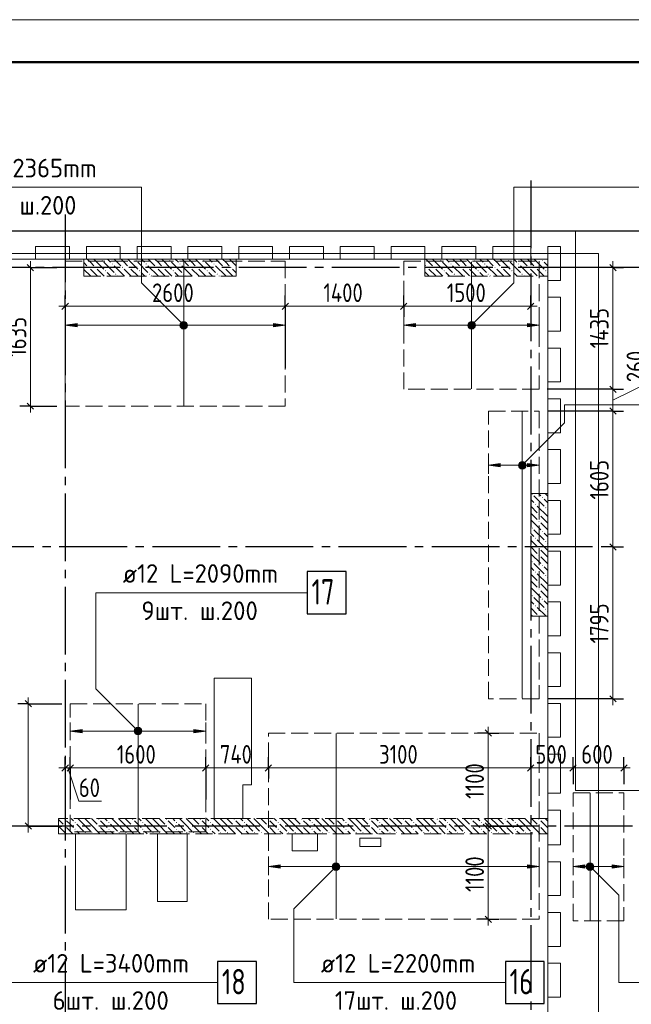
# Model space of a CAD drawing. Header units: millimetres. Extents: x 0 to 32165, y 0 to 42000.
# Tile 11 of 12: x 15786 to 23011, y 30365 to 42000. Entities that reach past the tile are written whole.
import ezdxf

# ---------------------------------------------------------------- set-up
doc = ezdxf.new("R2010")
doc.units = ezdxf.units.MM
doc.linetypes.add('______2', pattern=[270, 200, -70])
doc.linetypes.add('______5', pattern=[1100, 800, -100, 100, -100])
for name, color, linetype, lineweight in [('Standard', 7, 'Continuous', 25), ('ДОП Верх по Х', 7, 'Continuous', 25), ('ЖБ Пилон', 180, 'Continuous', 25), ('Оси', 40, '______5', 18), ('Позиционная метка номер позиции', 7, 'Continuous', 13), ('Примечания', 7, 'Continuous', 25)]:
    doc.layers.add(name, color=color, linetype=linetype, lineweight=lineweight)
doc.layers.add('ЖБ Перекрытие верхний уровень', color=7, linetype='Continuous', lineweight=25, true_color=0xe0e0ff)
doc.layers.add('ЖБ Стена верхний уровень', color=7, linetype='Continuous', lineweight=25, true_color=0x006e00)
doc.styles.add('GOST 2.304-81', font='txt')
doc.styles.add('ISOCPEUR', font='txt')

msp = doc.modelspace()

# ---------------------------------------------------------------- hatches: boundary and pattern name
at = {"layer": 'ДОП Верх по Х', "linetype": 'Continuous', "lineweight": 13, "transparency": 33554687}
for points in [[(16464, 38369), (16324, 38389), (16464, 38409)], [(20464, 38369), (20324, 38389), (20464, 38409)], [(21464, 36715), (21324, 36735), (21464, 36755)], [(16524, 33574), (16384, 33594), (16524, 33614)], [(18864, 31973), (18724, 31993), (18864, 32013)], [(22464, 31973), (22324, 31993), (22464, 32013)]]:
    msp.add_hatch(color=7, dxfattribs=at).paths.add_polyline_path(points, flags=16)
for points in [[(17692, 38370), (17692, 38408), (17686, 38389)], [(17692, 38408), (17705, 38357), (17705, 38421)], [(17692, 38408), (17692, 38370), (17705, 38357)], [(17705, 38421), (17724, 38352), (17724, 38426)], [(17705, 38421), (17705, 38357), (17724, 38352)], [(17724, 38426), (17724, 38352), (17743, 38357)], [(17724, 38426), (17743, 38357), (17743, 38421)], [(17743, 38421), (17743, 38357), (17756, 38370)], [(17743, 38421), (17756, 38370), (17756, 38408)], [(17756, 38408), (17756, 38370), (17761, 38389)], [(18784, 38369), (18924, 38389), (18784, 38409)], [(21092, 38370), (21092, 38408), (21086, 38389)], [(21092, 38408), (21105, 38357), (21105, 38421)], [(21092, 38408), (21092, 38370), (21105, 38357)], [(21105, 38421), (21124, 38352), (21124, 38426)], [(21105, 38421), (21105, 38357), (21124, 38352)], [(21124, 38426), (21124, 38352), (21143, 38357)], [(21124, 38426), (21143, 38357), (21143, 38421)], [(21143, 38421), (21143, 38357), (21156, 38370)], [(21143, 38421), (21156, 38370), (21156, 38408)], [(21156, 38408), (21156, 38370), (21161, 38389)], [(21784, 38369), (21924, 38389), (21784, 38409)], [(21692, 36754), (21705, 36703), (21705, 36768)], [(21705, 36768), (21724, 36698), (21724, 36773)], [(21705, 36768), (21705, 36703), (21724, 36698)], [(21724, 36773), (21724, 36698), (21743, 36703)], [(21724, 36773), (21743, 36703), (21743, 36768)], [(21743, 36768), (21743, 36703), (21756, 36717)], [(21743, 36768), (21756, 36717), (21756, 36754)], [(21692, 36717), (21692, 36754), (21686, 36735)], [(21692, 36754), (21692, 36717), (21705, 36703)], [(21756, 36754), (21756, 36717), (21761, 36735)], [(21784, 36715), (21924, 36735), (21784, 36755)], [(17152, 33613), (17165, 33562), (17165, 33626)], [(17165, 33626), (17184, 33557), (17184, 33632)], [(17165, 33626), (17165, 33562), (17184, 33557)], [(17184, 33632), (17184, 33557), (17203, 33562)], [(17184, 33632), (17203, 33562), (17203, 33626)], [(17203, 33626), (17203, 33562), (17216, 33575)], [(17203, 33626), (17216, 33575), (17216, 33613)], [(17152, 33575), (17152, 33613), (17146, 33594)], [(17152, 33613), (17152, 33575), (17165, 33562)], [(17216, 33613), (17216, 33575), (17221, 33594)], [(17844, 33574), (17984, 33594), (17844, 33614)], [(19492, 31975), (19492, 32012), (19486, 31993)], [(19492, 32012), (19505, 31961), (19505, 32026)], [(19492, 32012), (19492, 31975), (19505, 31961)], [(19505, 32026), (19524, 31956), (19524, 32031)], [(19505, 32026), (19505, 31961), (19524, 31956)], [(19524, 32031), (19524, 31956), (19543, 31961)], [(19524, 32031), (19543, 31961), (19543, 32026)], [(19543, 32026), (19543, 31961), (19556, 31975)], [(19543, 32026), (19556, 31975), (19556, 32012)], [(19556, 32012), (19556, 31975), (19561, 31993)], [(21784, 31973), (21924, 31993), (21784, 32013)], [(22492, 31975), (22492, 32012), (22486, 31993)], [(22492, 32012), (22505, 31961), (22505, 32026)], [(22492, 32012), (22492, 31975), (22505, 31961)], [(22505, 32026), (22524, 31956), (22524, 32031)], [(22505, 32026), (22505, 31961), (22524, 31956)], [(22524, 32031), (22524, 31956), (22543, 31961)], [(22524, 32031), (22543, 31961), (22543, 32026)], [(22543, 32026), (22543, 31961), (22556, 31975)], [(22543, 32026), (22556, 31975), (22556, 32012)], [(22556, 32012), (22556, 31975), (22561, 31993)], [(22784, 31973), (22924, 31993), (22784, 32013)]]:
    msp.add_hatch(color=7, dxfattribs=at).paths.add_polyline_path(points)
at = {"layer": 'ЖБ Пилон', "linetype": 'Continuous', "lineweight": 18, "transparency": 33554687}
for points in [[(16754, 39153), (16761, 39160), (16767, 39153), (16761, 39147)], [(16874, 39113), (16881, 39120), (16887, 39113), (16881, 39107)], [(17154, 39153), (17161, 39160), (17167, 39153), (17161, 39147)], [(17274, 39113), (17281, 39120), (17287, 39113), (17281, 39107)], [(17554, 39153), (17561, 39160), (17567, 39153), (17561, 39147)], [(17674, 39113), (17681, 39120), (17687, 39113), (17681, 39107)], [(17954, 39153), (17961, 39160), (17967, 39153), (17961, 39147)], [(18074, 39113), (18081, 39120), (18087, 39113), (18081, 39107)], [(20754, 39153), (20761, 39160), (20767, 39153), (20761, 39147)], [(20874, 39113), (20881, 39120), (20887, 39113), (20881, 39107)], [(21154, 39153), (21161, 39160), (21167, 39153), (21161, 39147)], [(21274, 39113), (21281, 39120), (21287, 39113), (21281, 39107)], [(21554, 39153), (21561, 39160), (21567, 39153), (21561, 39147)], [(21674, 39113), (21681, 39120), (21687, 39113), (21681, 39107)], [(21954, 39153), (21961, 39160), (21967, 39153), (21961, 39147)], [(16594, 39073), (16601, 39080), (16607, 39073), (16601, 39067)], [(16674, 39073), (16681, 39080), (16687, 39073), (16681, 39067)], [(16794, 39033), (16801, 39040), (16807, 39033), (16801, 39027)], [(16914, 38993), (16921, 39000), (16927, 38993), (16921, 38987)], [(16994, 39073), (17001, 39080), (17007, 39073), (17001, 39067)], [(17074, 39073), (17081, 39080), (17087, 39073), (17081, 39067)], [(17194, 39033), (17201, 39040), (17207, 39033), (17201, 39027)], [(17314, 38993), (17321, 39000), (17327, 38993), (17321, 38987)], [(17394, 39073), (17401, 39080), (17407, 39073), (17401, 39067)], [(17474, 39073), (17481, 39080), (17487, 39073), (17481, 39067)], [(17594, 39033), (17601, 39040), (17607, 39033), (17601, 39027)], [(17714, 38993), (17721, 39000), (17727, 38993), (17721, 38987)], [(17794, 39073), (17801, 39080), (17807, 39073), (17801, 39067)], [(17874, 39073), (17881, 39080), (17887, 39073), (17881, 39067)], [(17994, 39033), (18001, 39040), (18007, 39033), (18001, 39027)], [(18114, 38993), (18121, 39000), (18127, 38993), (18121, 38987)], [(18194, 39073), (18201, 39080), (18207, 39073), (18201, 39067)], [(18274, 39073), (18281, 39080), (18287, 39073), (18281, 39067)], [(20594, 39073), (20601, 39080), (20607, 39073), (20601, 39067)], [(20674, 39073), (20681, 39080), (20687, 39073), (20681, 39067)], [(20794, 39033), (20801, 39040), (20807, 39033), (20801, 39027)], [(20914, 38993), (20921, 39000), (20927, 38993), (20921, 38987)], [(20994, 39073), (21001, 39080), (21007, 39073), (21001, 39067)], [(21074, 39073), (21081, 39080), (21087, 39073), (21081, 39067)], [(21194, 39033), (21201, 39040), (21207, 39033), (21201, 39027)], [(21314, 38993), (21321, 39000), (21327, 38993), (21321, 38987)], [(21394, 39073), (21401, 39080), (21407, 39073), (21401, 39067)], [(21474, 39073), (21481, 39080), (21487, 39073), (21481, 39067)], [(21594, 39033), (21601, 39040), (21607, 39033), (21601, 39027)], [(21714, 38993), (21721, 39000), (21727, 38993), (21721, 38987)], [(21794, 39073), (21801, 39080), (21807, 39073), (21801, 39067)], [(21874, 39073), (21881, 39080), (21887, 39073), (21881, 39067)], [(21994, 39033), (22001, 39040), (22007, 39033), (22001, 39027)], [(21834, 36393), (21841, 36400), (21847, 36393), (21841, 36387)], [(21954, 36353), (21961, 36360), (21967, 36353), (21961, 36347)], [(21874, 36273), (21881, 36280), (21887, 36273), (21881, 36267)], [(21994, 36233), (22001, 36240), (22007, 36233), (22001, 36227)], [(21914, 36153), (21921, 36160), (21927, 36153), (21921, 36147)], [(21914, 36073), (21921, 36080), (21927, 36073), (21921, 36067)], [(21834, 35993), (21841, 36000), (21847, 35993), (21841, 35987)], [(21954, 35953), (21961, 35960), (21967, 35953), (21961, 35947)], [(21874, 35873), (21881, 35880), (21887, 35873), (21881, 35867)], [(21994, 35833), (22001, 35840), (22007, 35833), (22001, 35827)], [(21914, 35753), (21921, 35760), (21927, 35753), (21921, 35747)], [(21914, 35673), (21921, 35680), (21927, 35673), (21921, 35667)], [(21834, 35593), (21841, 35600), (21847, 35593), (21841, 35587)], [(21954, 35553), (21961, 35560), (21967, 35553), (21961, 35547)], [(21874, 35473), (21881, 35480), (21887, 35473), (21881, 35467)], [(21994, 35433), (22001, 35440), (22007, 35433), (22001, 35427)], [(21914, 35353), (21921, 35360), (21927, 35353), (21921, 35347)], [(21914, 35273), (21921, 35280), (21927, 35273), (21921, 35267)], [(21834, 35193), (21841, 35200), (21847, 35193), (21841, 35187)], [(21954, 35153), (21961, 35160), (21967, 35153), (21961, 35147)], [(21874, 35073), (21881, 35080), (21887, 35073), (21881, 35067)], [(21994, 35033), (22001, 35040), (22007, 35033), (22001, 35027)], [(21914, 34953), (21921, 34960), (21927, 34953), (21924, 34950), (21918, 34950)]]:
    msp.add_hatch(color=7, dxfattribs=at).paths.add_polyline_path(points, flags=16)
at = {"layer": 'ЖБ Стена верхний уровень', "linetype": 'Continuous', "lineweight": 18, "transparency": 33554687}
for points in [[(16314, 32553), (16321, 32560), (16327, 32553), (16321, 32547)], [(16314, 32473), (16321, 32480), (16327, 32473), (16321, 32467)], [(16434, 32513), (16441, 32520), (16447, 32513), (16441, 32507)], [(16714, 32553), (16721, 32560), (16727, 32553), (16721, 32547)], [(16714, 32473), (16721, 32480), (16727, 32473), (16721, 32467)], [(16834, 32513), (16841, 32520), (16847, 32513), (16841, 32507)], [(17114, 32553), (17121, 32560), (17127, 32553), (17121, 32547)], [(17114, 32473), (17121, 32480), (17127, 32473), (17121, 32467)], [(17234, 32513), (17241, 32520), (17247, 32513), (17241, 32507)], [(17514, 32553), (17521, 32560), (17527, 32553), (17521, 32547)], [(17514, 32473), (17521, 32480), (17527, 32473), (17521, 32467)], [(17634, 32513), (17641, 32520), (17647, 32513), (17641, 32507)], [(17914, 32553), (17921, 32560), (17927, 32553), (17921, 32547)], [(17914, 32473), (17921, 32480), (17927, 32473), (17921, 32467)], [(18034, 32513), (18041, 32520), (18047, 32513), (18041, 32507)], [(18314, 32553), (18321, 32560), (18327, 32553), (18321, 32547)], [(18314, 32473), (18321, 32480), (18327, 32473), (18321, 32467)], [(18434, 32513), (18441, 32520), (18447, 32513), (18441, 32507)], [(18714, 32553), (18721, 32560), (18727, 32553), (18721, 32547)], [(18714, 32473), (18721, 32480), (18727, 32473), (18721, 32467)], [(18834, 32513), (18841, 32520), (18847, 32513), (18841, 32507)], [(19114, 32553), (19121, 32560), (19127, 32553), (19121, 32547)], [(19114, 32473), (19121, 32480), (19127, 32473), (19121, 32467)], [(19234, 32513), (19241, 32520), (19247, 32513), (19241, 32507)], [(19514, 32553), (19521, 32560), (19527, 32553), (19521, 32547)], [(19514, 32473), (19521, 32480), (19527, 32473), (19521, 32467)], [(19634, 32513), (19641, 32520), (19647, 32513), (19641, 32507)], [(19914, 32553), (19921, 32560), (19927, 32553), (19921, 32547)], [(19914, 32473), (19921, 32480), (19927, 32473), (19921, 32467)], [(20034, 32513), (20041, 32520), (20047, 32513), (20041, 32507)], [(20314, 32553), (20321, 32560), (20327, 32553), (20321, 32547)], [(20314, 32473), (20321, 32480), (20327, 32473), (20321, 32467)], [(20434, 32513), (20441, 32520), (20447, 32513), (20441, 32507)], [(20714, 32553), (20721, 32560), (20727, 32553), (20721, 32547)], [(20714, 32473), (20721, 32480), (20727, 32473), (20721, 32467)], [(20834, 32513), (20841, 32520), (20847, 32513), (20841, 32507)], [(21114, 32553), (21121, 32560), (21127, 32553), (21121, 32547)], [(21114, 32473), (21121, 32480), (21127, 32473), (21121, 32467)], [(21234, 32513), (21241, 32520), (21247, 32513), (21241, 32507)], [(21514, 32553), (21521, 32560), (21527, 32553), (21521, 32547)], [(21514, 32473), (21521, 32480), (21527, 32473), (21521, 32467)], [(21634, 32513), (21641, 32520), (21647, 32513), (21641, 32507)], [(21914, 32553), (21921, 32560), (21927, 32553), (21921, 32547)], [(21914, 32473), (21921, 32480), (21927, 32473), (21921, 32467)], [(16244, 32397), (16247, 32393), (16244, 32390)], [(16434, 32433), (16441, 32440), (16447, 32433), (16441, 32427)], [(16554, 32393), (16561, 32400), (16567, 32393), (16561, 32387)], [(16634, 32393), (16641, 32400), (16647, 32393), (16641, 32387)], [(16834, 32433), (16841, 32440), (16847, 32433), (16841, 32427)], [(16954, 32393), (16961, 32400), (16967, 32393), (16961, 32387)], [(17034, 32393), (17041, 32400), (17047, 32393), (17041, 32387)], [(17234, 32433), (17241, 32440), (17247, 32433), (17241, 32427)], [(17354, 32393), (17361, 32400), (17367, 32393), (17361, 32387)], [(17434, 32393), (17441, 32400), (17447, 32393), (17441, 32387)], [(17634, 32433), (17641, 32440), (17647, 32433), (17641, 32427)], [(17754, 32393), (17761, 32400), (17767, 32393), (17761, 32387)], [(17834, 32393), (17841, 32400), (17847, 32393), (17841, 32387)], [(18034, 32433), (18041, 32440), (18047, 32433), (18041, 32427)], [(18154, 32393), (18161, 32400), (18167, 32393), (18161, 32387)], [(18234, 32393), (18241, 32400), (18247, 32393), (18241, 32387)], [(18434, 32433), (18441, 32440), (18447, 32433), (18441, 32427)], [(18554, 32393), (18561, 32400), (18567, 32393), (18561, 32387)], [(18634, 32393), (18641, 32400), (18647, 32393), (18641, 32387)], [(18834, 32433), (18841, 32440), (18847, 32433), (18841, 32427)], [(18954, 32393), (18961, 32400), (18967, 32393), (18961, 32387)], [(19034, 32393), (19041, 32400), (19047, 32393), (19041, 32387)], [(19234, 32433), (19241, 32440), (19247, 32433), (19241, 32427)], [(19354, 32393), (19361, 32400), (19367, 32393), (19361, 32387)], [(19434, 32393), (19441, 32400), (19447, 32393), (19441, 32387)], [(19634, 32433), (19641, 32440), (19647, 32433), (19641, 32427)], [(19754, 32393), (19761, 32400), (19767, 32393), (19761, 32387)], [(19834, 32393), (19841, 32400), (19847, 32393), (19841, 32387)], [(20034, 32433), (20041, 32440), (20047, 32433), (20041, 32427)], [(20154, 32393), (20161, 32400), (20167, 32393), (20161, 32387)], [(20234, 32393), (20241, 32400), (20247, 32393), (20241, 32387)], [(20434, 32433), (20441, 32440), (20447, 32433), (20441, 32427)], [(20554, 32393), (20561, 32400), (20567, 32393), (20561, 32387)], [(20634, 32393), (20641, 32400), (20647, 32393), (20641, 32387)], [(20834, 32433), (20841, 32440), (20847, 32433), (20841, 32427)], [(20954, 32393), (20961, 32400), (20967, 32393), (20961, 32387)], [(21034, 32393), (21041, 32400), (21047, 32393), (21041, 32387)], [(21234, 32433), (21241, 32440), (21247, 32433), (21241, 32427)], [(21354, 32393), (21361, 32400), (21367, 32393), (21361, 32387)], [(21434, 32393), (21441, 32400), (21447, 32393), (21441, 32387)], [(21634, 32433), (21641, 32440), (21647, 32433), (21641, 32427)], [(21754, 32393), (21761, 32400), (21767, 32393), (21761, 32387)], [(21834, 32393), (21841, 32400), (21847, 32393), (21841, 32387)]]:
    msp.add_hatch(color=7, dxfattribs=at).paths.add_polyline_path(points, flags=16)
at = {"layer": 'Позиционная метка номер позиции', "linetype": 'Continuous', "lineweight": 13, "transparency": 33554687}
for points in [[(17692, 38357), (17735, 38432), (17681, 38378)], [(17681, 38378), (17735, 38432), (17713, 38432)], [(17681, 38378), (17713, 38432), (17681, 38400)], [(17681, 38400), (17713, 38432), (17692, 38421)], [(17692, 38357), (17756, 38421), (17735, 38432)], [(17713, 38346), (17756, 38421), (17692, 38357)], [(17713, 38346), (17767, 38400), (17756, 38421)], [(17735, 38346), (17767, 38400), (17713, 38346)], [(17735, 38346), (17767, 38378), (17767, 38400)], [(21081, 38400), (21156, 38357), (21092, 38421)], [(21081, 38378), (21135, 38346), (21081, 38400)], [(21081, 38400), (21135, 38346), (21156, 38357)], [(21092, 38421), (21167, 38378), (21113, 38432)], [(21092, 38421), (21156, 38357), (21167, 38378)], [(21113, 38432), (21167, 38378), (21167, 38400)], [(21113, 38432), (21167, 38400), (21135, 38432)], [(21135, 38432), (21167, 38400), (21156, 38421)], [(17767, 38378), (17735, 38346), (17756, 38357)], [(21113, 38346), (21081, 38378), (21092, 38357)], [(21081, 38378), (21113, 38346), (21135, 38346)], [(21681, 36747), (21756, 36704), (21692, 36767)], [(21692, 36767), (21767, 36724), (21713, 36779)], [(21692, 36767), (21756, 36704), (21767, 36724)], [(21713, 36779), (21767, 36724), (21767, 36747)], [(21713, 36779), (21767, 36747), (21735, 36779)], [(21735, 36779), (21767, 36747), (21756, 36767)], [(21681, 36724), (21735, 36692), (21681, 36747)], [(21681, 36747), (21735, 36692), (21756, 36704)], [(21713, 36692), (21681, 36724), (21692, 36704)], [(21681, 36724), (21713, 36692), (21735, 36692)], [(17152, 33562), (17195, 33637), (17141, 33583)], [(17141, 33583), (17195, 33637), (17173, 33637)], [(17141, 33583), (17173, 33637), (17141, 33606)], [(17141, 33606), (17173, 33637), (17152, 33626)], [(17152, 33562), (17216, 33626), (17195, 33637)], [(17173, 33551), (17216, 33626), (17152, 33562)], [(17173, 33551), (17227, 33606), (17216, 33626)], [(17195, 33551), (17227, 33606), (17173, 33551)], [(17195, 33551), (17227, 33583), (17227, 33606)], [(17227, 33583), (17195, 33551), (17216, 33562)], [(19556, 31961), (19492, 32025), (19481, 32005)], [(19556, 31961), (19481, 32005), (19535, 31950)], [(19535, 31950), (19481, 32005), (19481, 31982)], [(19567, 31982), (19513, 32037), (19492, 32025)], [(19567, 31982), (19492, 32025), (19556, 31961)], [(19567, 32005), (19535, 32037), (19513, 32037)], [(19567, 32005), (19513, 32037), (19567, 31982)], [(19535, 32037), (19567, 32005), (19556, 32025)], [(22481, 32005), (22513, 32037), (22492, 32025)], [(22513, 32037), (22481, 32005), (22481, 31982)], [(22513, 32037), (22481, 31982), (22535, 32037)], [(22535, 32037), (22481, 31982), (22492, 31961)], [(22535, 32037), (22492, 31961), (22556, 32025)], [(22556, 32025), (22492, 31961), (22513, 31950)], [(22556, 32025), (22513, 31950), (22567, 32005)], [(22567, 32005), (22513, 31950), (22535, 31950)], [(22567, 32005), (22535, 31950), (22567, 31982)], [(19535, 31950), (19481, 31982), (19513, 31950)], [(19513, 31950), (19481, 31982), (19492, 31961)], [(22567, 31982), (22535, 31950), (22556, 31961)]]:
    msp.add_hatch(color=7, dxfattribs=at).paths.add_polyline_path(points)

# ---------------------------------------------------------------- linework, layer by layer
at = {"layer": 'Standard', "color": 7, "linetype": 'Continuous', "lineweight": 25, "transparency": 33554687}
for p, q in [((15876, 39108), (15951, 39033)), ((22756, 39108), (22831, 39033)), ((16286, 38576), (16361, 38651)), ((18886, 38576), (18961, 38651)), ((20286, 38576), (20361, 38651)), ((21786, 38576), (21861, 38651)), ((22756, 37670), (22831, 37596)), ((15876, 37470), (15951, 37396)), ((22756, 37412), (22831, 37338)), ((22756, 35808), (22831, 35733)), ((22756, 34012), (22831, 33938)), ((15850, 33955), (15925, 33879)), ((21284, 33608), (21359, 33533)), ((16286, 33121), (16361, 33196)), ((16346, 33121), (16421, 33196)), ((17946, 33121), (18021, 33196)), ((18686, 33121), (18761, 33196)), ((21786, 33121), (21861, 33196)), ((22286, 33121), (22361, 33196)), ((22886, 33121), (22961, 33196)), ((15850, 32508), (15925, 32433)), ((21284, 32508), (21359, 32433)), ((21284, 31408), (21359, 31333))]:
    msp.add_line(p, q, dxfattribs=at)
at = {"layer": 'Standard', "color": 7, "linetype": 'Continuous', "lineweight": 13, "transparency": 33554687}
for p, q in [((15914, 39070), (15914, 39145)), ((22794, 39070), (22794, 39145)), ((16324, 38614), (16249, 38614)), ((16324, 38614), (18924, 38614)), ((18924, 38614), (20324, 38614)), ((20324, 38614), (21824, 38614)), ((21824, 38614), (21899, 38614)), ((22794, 37504), (23225, 37717)), ((22794, 37633), (22794, 37375)), ((15914, 37433), (15914, 37358)), ((22794, 37375), (22794, 35770)), ((22794, 35770), (22794, 33975)), ((15888, 33917), (15888, 33992)), ((22794, 33975), (22794, 33900)), ((21321, 33570), (21321, 33645)), ((16324, 33159), (16249, 33159)), ((16324, 33159), (16384, 33159)), ((16354, 33159), (16485, 32765)), ((17984, 33159), (18724, 33159)), ((21824, 33159), (22324, 33159)), ((22324, 33159), (22924, 33159)), ((22924, 33159), (22999, 33159)), ((16485, 32765), (16751, 32765)), ((15888, 32470), (15888, 32395)), ((21321, 32470), (21321, 31370)), ((21321, 31370), (21321, 31295))]:
    msp.add_line(p, q, dxfattribs=at)
at = {"layer": 'Standard', "color": 251, "linetype": 'Continuous', "lineweight": -3, "true_color": 0x656565, "transparency": 33554687}
for p, q in [((15914, 39070), (15789, 39070)), ((15914, 39070), (16039, 39070)), ((15914, 39070), (16224, 39070)), ((22794, 39070), (22018, 39070)), ((22794, 39070), (22669, 39070)), ((22794, 39070), (22919, 39070)), ((16324, 38614), (16324, 38739)), ((18924, 38614), (18924, 38739)), ((20324, 38614), (20324, 38739)), ((21824, 38614), (21824, 38739)), ((16324, 38614), (16324, 38489)), ((16324, 38614), (16324, 37883)), ((18924, 38614), (18924, 38489)), ((18924, 38614), (18924, 37883)), ((20324, 38614), (20324, 38489)), ((20324, 38614), (20324, 38614)), ((21824, 38614), (21824, 38489)), ((21824, 38614), (21824, 38614)), ((22794, 37633), (22669, 37633)), ((22794, 37633), (22919, 37633)), ((15914, 37433), (15789, 37433)), ((15914, 37433), (16039, 37433)), ((15914, 37433), (16224, 37433)), ((22794, 37375), (22669, 37375)), ((22794, 37375), (22919, 37375)), ((22794, 35770), (22669, 35770)), ((22794, 35770), (22919, 35770)), ((22794, 33975), (22024, 33975)), ((22794, 33975), (22669, 33975)), ((22794, 33975), (22919, 33975)), ((15888, 33917), (15763, 33917)), ((15888, 33917), (16013, 33917)), ((15888, 33917), (16284, 33917)), ((21321, 33570), (21196, 33570)), ((21321, 33570), (21446, 33570)), ((21321, 33570), (21321, 33570)), ((16324, 33159), (16324, 33284)), ((16384, 33159), (16384, 33284)), ((17984, 33159), (17984, 33284)), ((18724, 33159), (18724, 33284)), ((21824, 33159), (21824, 33284)), ((22324, 33159), (22324, 33284)), ((22924, 33159), (22924, 33284)), ((16324, 33159), (16324, 33034)), ((16324, 33159), (16324, 33159)), ((16384, 33159), (16384, 33034)), ((16384, 33159), (16384, 32785)), ((17984, 33159), (17984, 33034)), ((18724, 33159), (18724, 33034)), ((18724, 33159), (18724, 33159)), ((21824, 33159), (21824, 33034)), ((21824, 33159), (21824, 33159)), ((22324, 33159), (22324, 33034)), ((22324, 33159), (22324, 32965)), ((22924, 33159), (22924, 33034)), ((22924, 33159), (22924, 32965)), ((15888, 32470), (15763, 32470)), ((15888, 32470), (16013, 32470)), ((15888, 32470), (16284, 32470)), ((21321, 32470), (21196, 32470)), ((21321, 32470), (21446, 32470)), ((21321, 32470), (21724, 32470)), ((21321, 31370), (21196, 31370)), ((21321, 31370), (21446, 31370)), ((21321, 31370), (21321, 31370))]:
    msp.add_line(p, q, dxfattribs=at)
at = {"layer": 'Standard', "color": 7, "linetype": 'Continuous', "lineweight": 13, "transparency": 33554687}
msp.add_lwpolyline([(0, 0), (29700, 0), (29700, 42000), (0, 42000), (0, 0)], close=True, dxfattribs=at)
for points in [[(29700, 42000), (0, 42000), (0, 0), (29700, 0), (29700, 42000)], [(29700, 42000), (0, 42000), (0, 0), (29700, 0), (29700, 42000)], [(7674, 17930), (22024, 17930), (22024, 39170), (7674, 39170), (7674, 17930)], [(15914, 39070), (15914, 37919), (15914, 37919), (15914, 37433)], [(22794, 39070), (22794, 38029), (22794, 38029), (22794, 37971), (22794, 37971), (22794, 37633)], [(15888, 33917), (15888, 32867), (15888, 32867), (15888, 32470)], [(21321, 33570), (21321, 32726), (21321, 32726), (21321, 32470)], [(16384, 33159), (16779, 33159), (16779, 33159), (16889, 33159), (16889, 33159), (17876, 33159), (17876, 33159), (17984, 33159)], [(18724, 33159), (19571, 33159), (19571, 33159), (21235, 33159), (21235, 33159), (21723, 33159), (21723, 33159), (21824, 33159)]]:
    msp.add_lwpolyline(points, dxfattribs=at)
at = {"layer": 'Standard', "color": 7, "linetype": 'Continuous', "lineweight": 50, "transparency": 33554687}
msp.add_lwpolyline([(2000, 41500), (29200, 41500), (29200, 500), (2000, 500), (2000, 41500)], close=True, dxfattribs=at)
at = {"layer": 'Standard', "color": 7, "linetype": 'Continuous', "lineweight": 25, "transparency": 33554687}
msp.add_lwpolyline([(7394, 17930), (24124, 17930), (24124, 39500), (7394, 39500), (7394, 17930)], dxfattribs=at)
at = {"layer": 'Standard', "color": 254, "linetype": 'Continuous', "lineweight": 18, "true_color": 0xc4c4ff, "transparency": 33554687}
msp.add_lwpolyline([(8274, 17861), (22624, 17861), (22624, 39239), (8274, 39239), (8274, 17861)], dxfattribs=at)
at = {"layer": 'Standard', "color": 251, "linetype": 'Continuous', "lineweight": -3, "true_color": 0x656565, "transparency": 33554687}
for points in [[(22794, 37633), (22777, 37633), (22777, 37633), (22777, 37633), (22777, 37633), (22018, 37633)], [(22794, 37375), (22777, 37375), (22777, 37375), (22777, 37375), (22777, 37375), (22024, 37375)], [(22794, 35770), (22777, 35770), (22777, 35770), (22654, 35770)], [(17984, 33159), (17984, 33144), (17984, 33144), (17984, 32952), (17984, 32952), (17984, 32894), (17984, 32894), (17984, 32883), (17984, 32883), (17984, 32785)]]:
    msp.add_lwpolyline(points, dxfattribs=at)
at = {"layer": 'ДОП Верх по Х', "color": 7, "linetype": 'Continuous', "lineweight": 13, "transparency": 33554687}
for p, q in [((14816, 40020), (16924, 40020)), ((16984, 35229), (19070, 35229)), ((15924, 30623), (18032, 30623)), ((19324, 30623), (21410, 30623))]:
    msp.add_line(p, q, dxfattribs=at)
at = {"layer": 'ДОП Верх по Х', "color": 7, "linetype": 'Continuous', "lineweight": 18, "transparency": 33554687}
for p, q in [((17724, 37440), (17724, 39138)), ((21124, 37639), (21124, 39139)), ((21724, 37369), (21724, 33981)), ((17184, 33911), (17184, 32411)), ((19524, 33564), (19524, 31376)), ((22524, 31359), (22524, 32859))]:
    msp.add_line(p, q, dxfattribs=at)
at = {"layer": 'ДОП Верх по Х', "color": 251, "linetype": 'Continuous', "lineweight": 13, "true_color": 0x494949, "transparency": 33554687}
for p, q in [((16324, 38389), (16324, 38489)), ((16324, 38389), (16464, 38409)), ((16464, 38409), (16464, 38369)), ((17724, 38426), (17724, 38426)), ((18924, 38389), (18784, 38409)), ((18784, 38409), (18784, 38369)), ((18924, 38389), (18924, 38489)), ((20324, 38389), (20324, 38489)), ((20324, 38389), (20464, 38409)), ((20464, 38409), (20464, 38369)), ((21124, 38426), (21124, 38426)), ((21924, 38389), (21784, 38409)), ((21784, 38409), (21784, 38369)), ((21924, 38389), (21924, 38489)), ((16464, 38369), (16324, 38389)), ((16324, 38389), (16324, 38289)), ((16324, 38389), (16324, 38389)), ((16464, 38389), (17694, 38389)), ((17724, 38352), (17724, 38352)), ((17754, 38389), (18784, 38389)), ((18784, 38369), (18924, 38389)), ((18924, 38389), (18924, 38289)), ((18924, 38389), (18924, 38389)), ((20464, 38369), (20324, 38389)), ((20324, 38389), (20324, 38289)), ((20324, 38389), (20324, 38389)), ((20464, 38389), (21094, 38389)), ((21124, 38352), (21124, 38352)), ((21154, 38389), (21784, 38389)), ((21784, 38369), (21924, 38389)), ((21924, 38389), (21924, 38289)), ((21924, 38389), (21924, 38389)), ((21324, 36735), (21324, 36835)), ((21724, 36773), (21724, 36773)), ((21924, 36735), (21924, 36835)), ((21324, 36735), (21464, 36755)), ((21464, 36715), (21324, 36735)), ((21324, 36735), (21324, 36635)), ((21324, 36735), (21324, 36735)), ((21464, 36755), (21464, 36715)), ((21464, 36735), (21694, 36735)), ((21724, 36698), (21724, 36698)), ((21754, 36735), (21784, 36735)), ((21924, 36735), (21784, 36755)), ((21784, 36755), (21784, 36715)), ((21784, 36715), (21924, 36735)), ((21924, 36735), (21924, 36635)), ((21924, 36735), (21924, 36735)), ((16384, 33594), (16384, 33694)), ((17184, 33632), (17184, 33632)), ((17984, 33594), (17984, 33694)), ((16384, 33594), (16524, 33614)), ((16524, 33574), (16384, 33594)), ((16384, 33594), (16384, 33494)), ((16384, 33594), (16384, 33594)), ((16524, 33614), (16524, 33574)), ((16524, 33594), (17154, 33594)), ((17184, 33557), (17184, 33557)), ((17214, 33594), (17844, 33594)), ((17984, 33594), (17844, 33614)), ((17844, 33614), (17844, 33574)), ((17844, 33574), (17984, 33594)), ((17984, 33594), (17984, 33494)), ((17984, 33594), (17984, 33594)), ((18724, 31993), (18724, 32093)), ((18724, 31993), (18864, 32013)), ((18864, 32013), (18864, 31973)), ((19524, 32031), (19524, 32031)), ((21924, 31993), (21784, 32013)), ((21784, 32013), (21784, 31973)), ((21924, 31993), (21924, 32093)), ((22324, 31993), (22324, 32093)), ((22324, 31993), (22464, 32013)), ((22464, 32013), (22464, 31973)), ((22524, 32031), (22524, 32031)), ((22924, 31993), (22784, 32013)), ((22784, 32013), (22784, 31973)), ((22924, 31993), (22924, 32093)), ((18864, 31973), (18724, 31993)), ((18724, 31993), (18724, 31893)), ((18724, 31993), (18724, 31993)), ((18864, 31993), (19494, 31993)), ((19524, 31956), (19524, 31956)), ((19554, 31993), (21784, 31993)), ((21784, 31973), (21924, 31993)), ((21924, 31993), (21924, 31893)), ((21924, 31993), (21924, 31993)), ((22464, 31973), (22324, 31993)), ((22324, 31993), (22324, 31893)), ((22324, 31993), (22324, 31993)), ((22464, 31993), (22494, 31993)), ((22524, 31956), (22524, 31956)), ((22554, 31993), (22784, 31993)), ((22784, 31973), (22924, 31993)), ((22924, 31993), (22924, 31893)), ((22924, 31993), (22924, 31993))]:
    msp.add_line(p, q, dxfattribs=at)
at = {"layer": 'ДОП Верх по Х', "color": 7, "linetype": 'Continuous', "lineweight": 25, "transparency": 33554687}
for points in [[(19184, 34979), (19644, 34979), (19644, 35479), (19184, 35479), (19184, 34979)], [(18124, 30373), (18584, 30373), (18584, 30873), (18124, 30873), (18124, 30373)], [(21524, 30373), (21984, 30373), (21984, 30873), (21524, 30873), (21524, 30373)]]:
    msp.add_lwpolyline(points, dxfattribs=at)
at = {"layer": 'ДОП Верх по Х', "color": 251, "linetype": 'Continuous', "lineweight": 13, "true_color": 0x494949, "transparency": 33554687}
for centre in [(17724, 38389), (21124, 38389), (21724, 36735), (17184, 33594), (19524, 31993), (22524, 31993)]:
    msp.add_circle(centre, 37.5, dxfattribs=at)
at = {"layer": 'ЖБ Перекрытие верхний уровень', "color": 7, "linetype": 'Continuous', "lineweight": 18, "transparency": 33554687}
for p, q in [((22354, 39500), (7394, 39500)), ((22354, 32890), (22354, 39500)), ((15974, 39320), (16374, 39320)), ((15974, 39170), (15974, 39320)), ((16374, 39320), (16374, 39170)), ((16574, 39170), (16574, 39320)), ((16574, 39320), (16974, 39320)), ((16974, 39320), (16974, 39170)), ((17174, 39320), (17574, 39320)), ((17174, 39170), (17174, 39320)), ((17574, 39320), (17574, 39170)), ((17774, 39320), (18174, 39320)), ((17774, 39170), (17774, 39320)), ((18174, 39320), (18174, 39170)), ((18374, 39170), (18374, 39320)), ((18374, 39320), (18774, 39320)), ((18774, 39320), (18774, 39170)), ((18974, 39320), (19374, 39320)), ((18974, 39170), (18974, 39320)), ((19374, 39320), (19374, 39170)), ((19574, 39170), (19574, 39320)), ((19574, 39320), (19974, 39320)), ((19974, 39320), (19974, 39170)), ((20174, 39320), (20574, 39320)), ((20174, 39170), (20174, 39320)), ((20574, 39320), (20574, 39170)), ((20774, 39320), (21174, 39320)), ((20774, 39170), (20774, 39320)), ((21174, 39320), (21174, 39170)), ((21374, 39170), (21374, 39320)), ((21374, 39320), (21824, 39320)), ((21824, 39320), (21824, 39170)), ((22024, 38920), (22024, 39320)), ((22024, 39320), (22174, 39320)), ((22174, 39320), (22174, 38920)), ((16374, 39170), (15974, 39170)), ((16974, 39170), (16574, 39170)), ((17574, 39170), (17174, 39170)), ((18174, 39170), (17774, 39170)), ((18774, 39170), (18374, 39170)), ((19374, 39170), (18974, 39170)), ((19974, 39170), (19574, 39170)), ((20574, 39170), (20174, 39170)), ((21174, 39170), (20774, 39170)), ((21824, 39170), (21374, 39170)), ((22174, 38920), (22024, 38920)), ((22024, 38320), (22024, 38720)), ((22024, 38720), (22174, 38720)), ((22174, 38720), (22174, 38320)), ((22174, 38320), (22024, 38320)), ((22024, 38120), (22174, 38120)), ((22024, 37720), (22024, 38120)), ((22174, 38120), (22174, 37720)), ((22174, 37720), (22024, 37720)), ((22024, 37120), (22024, 37520)), ((22024, 37520), (22174, 37520)), ((22174, 37520), (22174, 37120)), ((22174, 37120), (22024, 37120)), ((22024, 36520), (22024, 36920)), ((22024, 36920), (22174, 36920)), ((22174, 36920), (22174, 36520)), ((22174, 36520), (22024, 36520)), ((22024, 35920), (22024, 36320)), ((22024, 36320), (22174, 36320)), ((22174, 36320), (22174, 35920)), ((22174, 35920), (22024, 35920)), ((22024, 35320), (22024, 35720)), ((22024, 35720), (22174, 35720)), ((22174, 35720), (22174, 35320)), ((22174, 35320), (22024, 35320)), ((22024, 34720), (22024, 35120)), ((22024, 35120), (22174, 35120)), ((22174, 35120), (22174, 34720)), ((22174, 34720), (22024, 34720)), ((22024, 34120), (22024, 34520)), ((22024, 34520), (22174, 34520)), ((22174, 34520), (22174, 34120)), ((18524, 34220), (18084, 34220)), ((18084, 34220), (18084, 32960)), ((18524, 32960), (18524, 34220)), ((22174, 34120), (22024, 34120)), ((22024, 33520), (22024, 33920)), ((22024, 33920), (22174, 33920)), ((22174, 33920), (22174, 33520)), ((22174, 33520), (22024, 33520)), ((22024, 33320), (22174, 33320)), ((22024, 32860), (22024, 33320)), ((22174, 33320), (22174, 32860)), ((18084, 32960), (18084, 32560)), ((18424, 32960), (18524, 32960)), ((18424, 32560), (18424, 32960)), ((22174, 32860), (22024, 32860)), ((23774, 32890), (22354, 32890)), ((22024, 32660), (22174, 32660)), ((22024, 32560), (22024, 32660)), ((22174, 32660), (22174, 32250)), ((18084, 32560), (18424, 32560)), ((22024, 32250), (22024, 32560)), ((17044, 32380), (16444, 32380)), ((16444, 32380), (16444, 31480)), ((17044, 31480), (17044, 32380)), ((17764, 32380), (17414, 32380)), ((17414, 32380), (17414, 31580)), ((17764, 31580), (17764, 32380)), ((19304, 32380), (19004, 32380)), ((19004, 32380), (19004, 32180)), ((19304, 32180), (19304, 32380)), ((20054, 32330), (19804, 32330)), ((19804, 32330), (19804, 32230)), ((19804, 32230), (20054, 32230)), ((20054, 32230), (20054, 32330)), ((22174, 32250), (22024, 32250)), ((19004, 32180), (19304, 32180)), ((22024, 32050), (22174, 32050)), ((22024, 31650), (22024, 32050)), ((22174, 32050), (22174, 31650)), ((22174, 31650), (22024, 31650)), ((17414, 31580), (17764, 31580)), ((16444, 31480), (17044, 31480)), ((22024, 31050), (22024, 31450)), ((22024, 31450), (22174, 31450)), ((22174, 31450), (22174, 31050)), ((22174, 31050), (22024, 31050)), ((22024, 30450), (22024, 30850)), ((22024, 30850), (22174, 30850)), ((22174, 30850), (22174, 30450)), ((22174, 30450), (22024, 30450))]:
    msp.add_line(p, q, dxfattribs=at)
at = {"layer": 'ЖБ Пилон', "color": 253, "linetype": '______2', "lineweight": 13, "true_color": 0xa0a0a0, "transparency": 33554687}
for p, q in [((18344, 39170), (16544, 39170)), ((16544, 39170), (16544, 38970)), ((18344, 38970), (18344, 39170)), ((22024, 39170), (20574, 39170)), ((20574, 39170), (20574, 38970)), ((22024, 38970), (22024, 39170)), ((16544, 38970), (18344, 38970)), ((20574, 38970), (22024, 38970)), ((22024, 36400), (21824, 36400)), ((21824, 36400), (21824, 34950)), ((22024, 34950), (22024, 36400)), ((21824, 34950), (22024, 34950))]:
    msp.add_line(p, q, dxfattribs=at)
at = {"layer": 'ЖБ Пилон', "color": 9, "linetype": 'Continuous', "lineweight": 18, "true_color": 0xc7c7c7, "transparency": 33554687}
for p, q in [((16544, 39130), (16581, 39093)), ((16621, 39133), (16584, 39170)), ((16661, 39093), (16621, 39133)), ((16664, 39170), (16781, 39053)), ((16781, 39133), (16901, 39013)), ((16824, 39170), (16861, 39133)), ((17021, 38973), (16901, 39093)), ((16904, 39170), (16981, 39093)), ((17021, 39133), (16984, 39170)), ((17061, 39093), (17021, 39133)), ((17064, 39170), (17181, 39053)), ((17181, 39133), (17301, 39013)), ((17224, 39170), (17261, 39133)), ((17421, 38973), (17301, 39093)), ((17304, 39170), (17381, 39093)), ((17421, 39133), (17384, 39170)), ((17461, 39093), (17421, 39133)), ((17464, 39170), (17581, 39053)), ((17581, 39133), (17701, 39013)), ((17624, 39170), (17661, 39133)), ((17821, 38973), (17701, 39093)), ((17704, 39170), (17781, 39093)), ((17821, 39133), (17784, 39170)), ((17861, 39093), (17821, 39133)), ((17864, 39170), (17981, 39053)), ((17981, 39133), (18101, 39013)), ((18024, 39170), (18061, 39133)), ((18221, 38973), (18101, 39093)), ((18104, 39170), (18181, 39093)), ((18221, 39133), (18184, 39170)), ((18261, 39093), (18221, 39133)), ((18264, 39170), (18344, 39090)), ((20574, 39100), (20581, 39093)), ((20621, 39133), (20584, 39170)), ((20661, 39093), (20621, 39133)), ((20664, 39170), (20781, 39053)), ((20781, 39133), (20901, 39013)), ((20824, 39170), (20861, 39133)), ((21021, 38973), (20901, 39093)), ((20904, 39170), (20981, 39093)), ((21021, 39133), (20984, 39170)), ((21061, 39093), (21021, 39133)), ((21064, 39170), (21181, 39053)), ((21181, 39133), (21301, 39013)), ((21224, 39170), (21261, 39133)), ((21421, 38973), (21301, 39093)), ((21304, 39170), (21381, 39093)), ((21421, 39133), (21384, 39170)), ((21461, 39093), (21421, 39133)), ((21464, 39170), (21581, 39053)), ((21581, 39133), (21701, 39013)), ((21624, 39170), (21661, 39133)), ((21821, 38973), (21701, 39093)), ((21704, 39170), (21781, 39093)), ((21821, 39133), (21784, 39170)), ((21861, 39093), (21821, 39133)), ((21864, 39170), (21981, 39053)), ((21981, 39133), (22024, 39090)), ((16621, 38973), (16544, 39050)), ((16621, 39053), (16701, 38973)), ((16701, 39053), (16784, 38970)), ((16864, 38970), (16821, 39013)), ((17021, 39053), (17101, 38973)), ((17101, 39053), (17184, 38970)), ((17264, 38970), (17221, 39013)), ((17421, 39053), (17501, 38973)), ((17501, 39053), (17584, 38970)), ((17664, 38970), (17621, 39013)), ((17821, 39053), (17901, 38973)), ((17901, 39053), (17984, 38970)), ((18064, 38970), (18021, 39013)), ((18221, 39053), (18301, 38973)), ((18301, 39053), (18344, 39010)), ((20621, 38973), (20574, 39020)), ((20621, 39053), (20701, 38973)), ((20701, 39053), (20784, 38970)), ((20864, 38970), (20821, 39013)), ((21021, 39053), (21101, 38973)), ((21101, 39053), (21184, 38970)), ((21264, 38970), (21221, 39013)), ((21421, 39053), (21501, 38973)), ((21501, 39053), (21584, 38970)), ((21664, 38970), (21621, 39013)), ((21821, 39053), (21901, 38973)), ((21901, 39053), (21984, 38970)), ((22024, 39010), (22021, 39013)), ((16544, 38970), (16544, 38970)), ((16621, 38973), (16624, 38970)), ((16941, 38973), (16944, 38970)), ((17021, 38973), (17024, 38970)), ((17341, 38973), (17344, 38970)), ((17421, 38973), (17424, 38970)), ((17741, 38973), (17744, 38970)), ((17821, 38973), (17824, 38970)), ((18141, 38973), (18144, 38970)), ((18221, 38973), (18224, 38970)), ((20621, 38973), (20624, 38970)), ((20941, 38973), (20944, 38970)), ((21021, 38973), (21024, 38970)), ((21341, 38973), (21344, 38970)), ((21421, 38973), (21424, 38970)), ((21741, 38973), (21744, 38970)), ((21821, 38973), (21824, 38970)), ((21861, 36293), (21824, 36330)), ((21861, 36373), (21981, 36253)), ((21914, 36400), (21941, 36373)), ((21981, 36333), (22024, 36290)), ((21994, 36400), (22024, 36370)), ((21824, 36250), (21901, 36173)), ((21901, 36253), (22021, 36133)), ((22024, 36210), (22021, 36213)), ((21824, 36170), (21901, 36093)), ((21824, 36090), (21941, 35973)), ((21981, 36093), (21941, 36133)), ((22021, 36053), (21981, 36093)), ((21861, 35973), (21981, 35853)), ((21941, 36053), (22024, 35970)), ((21861, 35893), (21824, 35930)), ((21824, 35850), (21901, 35773)), ((21901, 35853), (22021, 35733)), ((21981, 35933), (22024, 35890)), ((21824, 35770), (21901, 35693)), ((21981, 35693), (21941, 35733)), ((22024, 35810), (22021, 35813)), ((21824, 35690), (21941, 35573)), ((21941, 35653), (22024, 35570)), ((22021, 35653), (21981, 35693)), ((21861, 35493), (21824, 35530)), ((21861, 35573), (21981, 35453)), ((21981, 35533), (22024, 35490)), ((21824, 35450), (21901, 35373)), ((21824, 35370), (21901, 35293)), ((21901, 35453), (22021, 35333)), ((22024, 35410), (22021, 35413)), ((21824, 35290), (21941, 35173)), ((21981, 35293), (21941, 35333)), ((22021, 35253), (21981, 35293)), ((21861, 35173), (21981, 35053)), ((21941, 35253), (22024, 35170)), ((21861, 35093), (21824, 35130)), ((21824, 35050), (21901, 34973)), ((21901, 35053), (22004, 34950)), ((21981, 35133), (22024, 35090)), ((21824, 34970), (21844, 34950)), ((22024, 35010), (22021, 35013))]:
    msp.add_line(p, q, dxfattribs=at)
at = {"layer": 'ЖБ Стена верхний уровень', "color": 251, "linetype": '______2', "lineweight": 13, "true_color": 0x656565, "transparency": 33554687}
for p, q in [((22024, 32560), (16244, 32560)), ((16244, 32560), (16244, 32380)), ((22024, 32380), (22024, 32560)), ((16244, 32380), (22024, 32380))]:
    msp.add_line(p, q, dxfattribs=at)
at = {"layer": 'ЖБ Стена верхний уровень', "color": 9, "linetype": 'Continuous', "lineweight": 18, "true_color": 0xc7c7c7, "transparency": 33554687}
for p, q in [((16244, 32550), (16301, 32493)), ((16244, 32470), (16334, 32380)), ((16381, 32493), (16341, 32533)), ((16421, 32453), (16381, 32493)), ((16394, 32560), (16421, 32533)), ((16461, 32493), (16541, 32413)), ((16541, 32493), (16474, 32560)), ((16541, 32493), (16621, 32413)), ((16554, 32560), (16621, 32493)), ((16621, 32493), (16734, 32380)), ((16634, 32560), (16701, 32493)), ((16781, 32493), (16741, 32533)), ((16821, 32453), (16781, 32493)), ((16794, 32560), (16821, 32533)), ((16861, 32493), (16941, 32413)), ((16941, 32493), (16874, 32560)), ((16941, 32493), (17021, 32413)), ((16954, 32560), (17021, 32493)), ((17021, 32493), (17134, 32380)), ((17034, 32560), (17101, 32493)), ((17181, 32493), (17141, 32533)), ((17221, 32453), (17181, 32493)), ((17194, 32560), (17221, 32533)), ((17261, 32493), (17341, 32413)), ((17341, 32493), (17274, 32560)), ((17341, 32493), (17421, 32413)), ((17354, 32560), (17421, 32493)), ((17421, 32493), (17534, 32380)), ((17434, 32560), (17501, 32493)), ((17581, 32493), (17541, 32533)), ((17621, 32453), (17581, 32493)), ((17594, 32560), (17621, 32533)), ((17661, 32493), (17741, 32413)), ((17741, 32493), (17674, 32560)), ((17741, 32493), (17821, 32413)), ((17754, 32560), (17821, 32493)), ((17821, 32493), (17934, 32380)), ((17834, 32560), (17901, 32493)), ((17981, 32493), (17941, 32533)), ((18021, 32453), (17981, 32493)), ((17994, 32560), (18021, 32533)), ((18061, 32493), (18141, 32413)), ((18141, 32493), (18074, 32560)), ((18141, 32493), (18221, 32413)), ((18154, 32560), (18221, 32493)), ((18221, 32493), (18334, 32380)), ((18234, 32560), (18301, 32493)), ((18381, 32493), (18341, 32533)), ((18421, 32453), (18381, 32493)), ((18394, 32560), (18421, 32533)), ((18461, 32493), (18541, 32413)), ((18541, 32493), (18474, 32560)), ((18541, 32493), (18621, 32413)), ((18554, 32560), (18621, 32493)), ((18621, 32493), (18734, 32380)), ((18634, 32560), (18701, 32493)), ((18781, 32493), (18741, 32533)), ((18821, 32453), (18781, 32493)), ((18794, 32560), (18821, 32533)), ((18861, 32493), (18941, 32413)), ((18941, 32493), (18874, 32560)), ((18941, 32493), (19021, 32413)), ((18954, 32560), (19021, 32493)), ((19021, 32493), (19134, 32380)), ((19034, 32560), (19101, 32493)), ((19181, 32493), (19141, 32533)), ((19221, 32453), (19181, 32493)), ((19194, 32560), (19221, 32533)), ((19261, 32493), (19341, 32413)), ((19341, 32493), (19274, 32560)), ((19341, 32493), (19421, 32413)), ((19354, 32560), (19421, 32493)), ((19421, 32493), (19534, 32380)), ((19434, 32560), (19501, 32493)), ((19581, 32493), (19541, 32533)), ((19621, 32453), (19581, 32493)), ((19594, 32560), (19621, 32533)), ((19661, 32493), (19741, 32413)), ((19741, 32493), (19674, 32560)), ((19741, 32493), (19821, 32413)), ((19754, 32560), (19821, 32493)), ((19821, 32493), (19934, 32380)), ((19834, 32560), (19901, 32493)), ((19981, 32493), (19941, 32533)), ((20021, 32453), (19981, 32493)), ((19994, 32560), (20021, 32533)), ((20061, 32493), (20141, 32413)), ((20141, 32493), (20074, 32560)), ((20141, 32493), (20221, 32413)), ((20154, 32560), (20221, 32493)), ((20221, 32493), (20334, 32380)), ((20234, 32560), (20301, 32493)), ((20381, 32493), (20341, 32533)), ((20421, 32453), (20381, 32493)), ((20394, 32560), (20421, 32533)), ((20461, 32493), (20541, 32413)), ((20541, 32493), (20474, 32560)), ((20541, 32493), (20621, 32413)), ((20554, 32560), (20621, 32493)), ((20621, 32493), (20734, 32380)), ((20634, 32560), (20701, 32493)), ((20781, 32493), (20741, 32533)), ((20821, 32453), (20781, 32493)), ((20794, 32560), (20821, 32533)), ((20861, 32493), (20941, 32413)), ((20941, 32493), (20874, 32560)), ((20941, 32493), (21021, 32413)), ((20954, 32560), (21021, 32493)), ((21021, 32493), (21134, 32380)), ((21034, 32560), (21101, 32493)), ((21181, 32493), (21141, 32533)), ((21221, 32453), (21181, 32493)), ((21194, 32560), (21221, 32533)), ((21261, 32493), (21341, 32413)), ((21341, 32493), (21274, 32560)), ((21341, 32493), (21421, 32413)), ((21354, 32560), (21421, 32493)), ((21421, 32493), (21534, 32380)), ((21434, 32560), (21501, 32493)), ((21581, 32493), (21541, 32533)), ((21621, 32453), (21581, 32493)), ((21594, 32560), (21621, 32533)), ((21661, 32493), (21741, 32413)), ((21741, 32493), (21674, 32560)), ((21741, 32493), (21821, 32413)), ((21754, 32560), (21821, 32493)), ((21821, 32493), (21934, 32380)), ((21834, 32560), (21901, 32493)), ((21981, 32493), (21941, 32533)), ((22021, 32453), (21981, 32493)), ((21994, 32560), (22021, 32533)), ((16341, 32453), (16414, 32380)), ((16461, 32413), (16494, 32380)), ((16741, 32453), (16814, 32380)), ((16861, 32413), (16894, 32380)), ((17141, 32453), (17214, 32380)), ((17261, 32413), (17294, 32380)), ((17541, 32453), (17614, 32380)), ((17661, 32413), (17694, 32380)), ((17941, 32453), (18014, 32380)), ((18061, 32413), (18094, 32380)), ((18341, 32453), (18414, 32380)), ((18461, 32413), (18494, 32380)), ((18741, 32453), (18814, 32380)), ((18861, 32413), (18894, 32380)), ((19141, 32453), (19214, 32380)), ((19261, 32413), (19294, 32380)), ((19541, 32453), (19614, 32380)), ((19661, 32413), (19694, 32380)), ((19941, 32453), (20014, 32380)), ((20061, 32413), (20094, 32380)), ((20341, 32453), (20414, 32380)), ((20461, 32413), (20494, 32380)), ((20741, 32453), (20814, 32380)), ((20861, 32413), (20894, 32380)), ((21141, 32453), (21214, 32380)), ((21261, 32413), (21294, 32380)), ((21541, 32453), (21614, 32380)), ((21661, 32413), (21694, 32380)), ((21941, 32453), (22014, 32380))]:
    msp.add_line(p, q, dxfattribs=at)
at = {"layer": 'Оси', "color": 8, "linetype": '______5', "lineweight": -3, "transparency": 33554687}
for p, q in [((21824, 40100), (21824, 15930)), ((16324, 39700), (16324, 15930)), ((23574, 39070), (3600, 39070)), ((22554, 35770), (3600, 35770)), ((27424, 32470), (3600, 32470))]:
    msp.add_line(p, q, dxfattribs=at)
at = {"layer": 'Позиционная метка номер позиции', "color": 7, "linetype": 'Continuous', "lineweight": 13, "transparency": 33554687}
for p, q in [((17692, 38421), (17692, 38421)), ((17756, 38421), (17756, 38421)), ((21092, 38421), (21092, 38421)), ((21156, 38421), (21156, 38421)), ((17692, 38357), (17692, 38357)), ((17756, 38357), (17756, 38357)), ((21092, 38357), (21092, 38357)), ((21156, 38357), (21156, 38357)), ((21692, 36767), (21692, 36767)), ((21756, 36767), (21756, 36767)), ((21692, 36704), (21692, 36704)), ((21756, 36704), (21756, 36704)), ((17152, 33626), (17152, 33626)), ((17216, 33626), (17216, 33626)), ((17152, 33562), (17152, 33562)), ((17216, 33562), (17216, 33562)), ((19492, 32025), (19492, 32025)), ((19556, 32025), (19556, 32025)), ((22492, 32025), (22492, 32025)), ((22556, 32025), (22556, 32025)), ((19492, 31961), (19492, 31961)), ((19556, 31961), (19556, 31961)), ((22492, 31961), (22492, 31961)), ((22556, 31961), (22556, 31961))]:
    msp.add_line(p, q, dxfattribs=at)
for points in [[(17724, 38389), (17224, 38889), (17224, 40020), (14724, 40020)], [(21124, 38389), (21624, 38889), (21624, 40020), (25294, 40020)], [(21724, 36735), (22224, 37235), (22224, 37449), (25294, 37449)], [(17184, 33594), (16684, 34094), (16684, 35229), (19184, 35229)], [(14724, 31993), (15224, 31493), (15224, 30623), (18124, 30623)], [(14724, 31993), (15224, 31493), (15224, 30623), (18124, 30623)], [(19524, 31993), (19024, 31493), (19024, 30623), (21524, 30623)], [(22524, 31993), (22863, 31654), (22863, 30623), (26712, 30623)]]:
    msp.add_lwpolyline(points, dxfattribs=at)
for centre in [(17724, 38389), (21124, 38389), (21724, 36735), (17184, 33594), (19524, 31993), (22524, 31993)]:
    msp.add_circle(centre, 45, dxfattribs=at)
at = {"layer": 'Примечания', "color": 7, "linetype": '______2', "lineweight": 18, "transparency": 33554687}
for p, q in [((16324, 39145), (18924, 39145)), ((16324, 37433), (16324, 39145)), ((18924, 39145), (18924, 37433)), ((20324, 39145), (21924, 39145)), ((20324, 37633), (20324, 39145)), ((21924, 39145), (21924, 37633)), ((21924, 37633), (20324, 37633)), ((18924, 37433), (16324, 37433)), ((21324, 37375), (21924, 37375)), ((21324, 33975), (21324, 37375)), ((21924, 37375), (21924, 33975)), ((21924, 33975), (21324, 33975)), ((16384, 33917), (17984, 33917)), ((16384, 32405), (16384, 33917)), ((17984, 33917), (17984, 32405)), ((18724, 33570), (21924, 33570)), ((18724, 31370), (18724, 33570)), ((21924, 33570), (21924, 31370)), ((22324, 32865), (22924, 32865)), ((22324, 31353), (22324, 32865)), ((22924, 32865), (22924, 31353)), ((17984, 32405), (16384, 32405)), ((21924, 31370), (18724, 31370)), ((22924, 31353), (22324, 31353))]:
    msp.add_line(p, q, dxfattribs=at)

# ---------------------------------------------------------------- texts
at = {"layer": 'Standard', "color": 7, "linetype": 'Continuous', "lineweight": 25, "transparency": 33554687, "char_height": 220, "attachment_point": 7, "style": 'GOST 2.304-81'}
for s, insert, width in [('2600', (17350, 38664), 672.62), ('1400', (19374, 38664), 625.73), ('1500', (20832, 38664), 610.16), ('1600', (16934, 33209), 625.73), ('740', (18151, 33209), 531.97), ('3100', (20032, 33209), 610.16), ('500', (21878, 33209), 516.4), ('600', (22421, 33209), 531.97), ('60', (16485, 32815), 391.32)]:
    msp.add_mtext(s, dxfattribs=dict(at, insert=insert, width=width))
at = {"layer": 'Standard', "color": 7, "linetype": 'Continuous', "lineweight": 25, "transparency": 33554687, "char_height": 220, "attachment_point": 7, "rotation": 90, "style": 'GOST 2.304-81'}
for s, insert, width in [('1435', (22743, 38117), 594.59), ('1635', (15864, 38017), 594.59), ('260', (23175, 37717), 531.97), ('1605', (22743, 36330), 610.16), ('1795', (22743, 34630), 610.16), ('1100', (21271, 32793), 578.85), ('1100', (21271, 31693), 578.85)]:
    msp.add_mtext(s, dxfattribs=dict(at, insert=insert, width=width))
at = {"layer": 'ДОП Верх по Х', "color": 7, "linetype": 'Continuous', "lineweight": 13, "transparency": 33554687, "attachment_point": 7, "style": 'ISOCPEUR'}
for s, insert, char_height, width in [('\\W0.96;ø14 L=2365mm ', (14836, 40137), 220, 2172.6), ('\\W0.95;14шт. ш.200 ', (15001, 39697), 220, 1842.01), ('\\W0.96;ø12 L=2090mm ', (17004, 35346), 220, 2150.52), ('\\W0.75;17', (19234, 35089), 300, 472.27), ('\\W0.97;9шт. ш.200 ', (17224, 34906), 220, 1712.32), ('\\W0.96;ø12 L=3400mm ', (15944, 30740), 220, 2172.6), ('\\W0.96;ø12 L=2200mm ', (19344, 30740), 220, 2150.52), ('\\W0.75;18', (18174, 30483), 300, 472.29), ('\\W0.75;16', (21574, 30483), 300, 472.29), ('\\W0.97;6шт. ш.200 ', (16175, 30300), 220, 1712.32), ('\\W0.95;17шт. ш.200 ', (19509, 30300), 220, 1819.9)]:
    msp.add_mtext(s, dxfattribs=dict(at, insert=insert, char_height=char_height, width=width))

doc.saveas('drawing.dxf')
